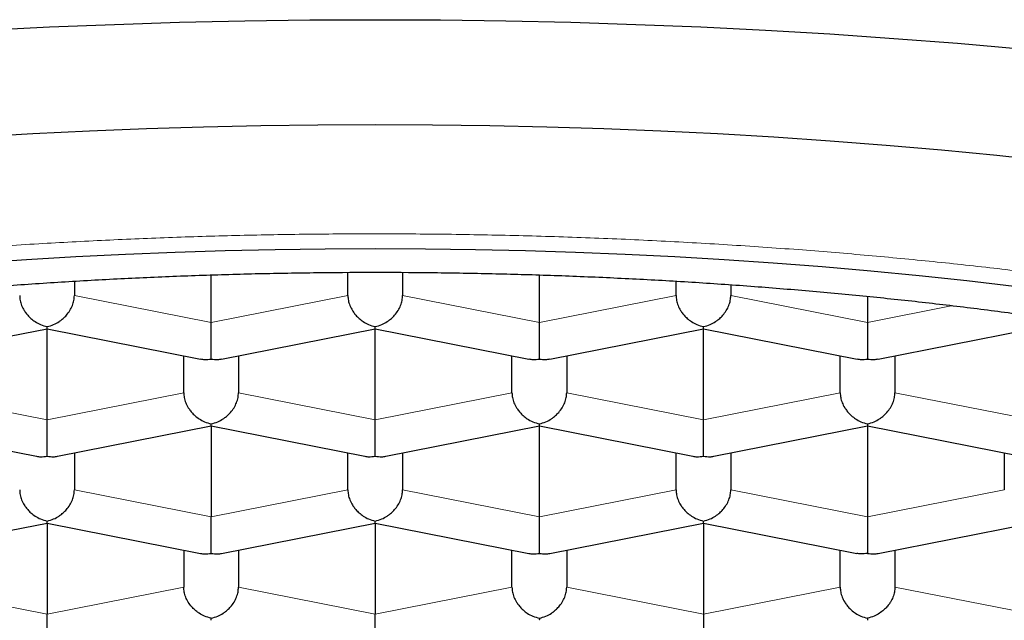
# Model space of a CAD drawing. Header units: millimetres. Extents: x 8 to 701, y 12 to 648.
# Tile 190 of 205: x 329.17 to 333.67, y 588.93 to 591.67. Entities that reach past the tile are written whole.
import ezdxf

# ---------------------------------------------------------------- set-up
doc = ezdxf.new("R2010")
doc.units = ezdxf.units.MM

msp = doc.modelspace()

# ---------------------------------------------------------------- linework, layer by layer
at = {"color": 7, "linetype": 'Continuous', "lineweight": 30}
for p, q in [((330.0485, 590.2865), (330.0485, 590.5038)), ((330.6735, 590.4099), (330.6735, 590.5154)), ((330.9235, 590.5154), (330.9235, 590.4099)), ((331.5485, 590.2865), (331.5485, 590.5039)), ((329.4235, 590.4755), (329.4235, 590.4099)), ((332.1735, 590.4099), (332.1735, 590.4753)), ((332.4235, 590.4591), (332.4235, 590.4099)), ((333.0485, 590.4057), (333.0485, 590.2865)), ((328.5966, 590.1192), (329.2988, 590.2578)), ((329.2985, 589.8422), (329.2985, 590.2578)), ((329.2986, 590.2578), (330.0004, 590.1192)), ((330.0966, 590.1192), (330.7988, 590.2578)), ((330.7985, 589.8422), (330.7985, 590.2578)), ((330.7986, 590.2578), (331.5004, 590.1192)), ((331.5966, 590.1192), (332.2988, 590.2578)), ((332.2985, 589.8422), (332.2985, 590.2578)), ((332.2986, 590.2578), (333.0004, 590.1192)), ((333.0966, 590.1192), (333.7984, 590.2578)), ((329.9235, 589.9656), (329.9235, 590.1344)), ((330.1735, 590.1344), (330.1735, 589.9656)), ((331.4235, 589.9656), (331.4235, 590.1344)), ((331.6735, 590.1344), (331.6735, 589.9656)), ((332.9235, 589.9656), (332.9235, 590.1344)), ((333.1735, 590.1344), (333.1735, 589.9656)), ((328.5486, 589.8135), (329.2504, 589.6749)), ((329.3466, 589.6749), (330.0488, 589.8135)), ((330.0485, 589.8135), (330.0485, 589.3979)), ((330.0486, 589.8135), (330.7504, 589.6749)), ((330.8466, 589.6749), (331.5488, 589.8135)), ((331.5485, 589.3979), (331.5485, 589.8135)), ((331.5486, 589.8135), (332.2504, 589.6749)), ((332.3466, 589.6749), (333.0484, 589.8135)), ((333.0482, 589.8135), (333.7504, 589.6749)), ((333.0485, 589.8135), (333.0485, 589.3979)), ((329.4235, 589.6901), (329.4235, 589.5213)), ((330.6735, 589.5213), (330.6735, 589.6901)), ((330.9235, 589.6901), (330.9235, 589.5213)), ((332.1735, 589.5213), (332.1735, 589.6901)), ((332.4235, 589.6901), (332.4235, 589.5213)), ((333.6735, 589.6901), (333.6735, 589.5213)), ((328.5971, 589.2307), (329.2988, 589.3693)), ((329.2985, 589.3692), (329.2985, 588.9536)), ((329.2986, 589.3692), (330.0004, 589.2306)), ((330.0966, 589.2306), (330.7988, 589.3693)), ((330.7985, 589.3692), (330.7985, 588.9536)), ((330.7986, 589.3692), (331.5004, 589.2306)), ((331.5966, 589.2306), (332.2988, 589.3693)), ((332.2985, 589.3692), (332.2985, 588.9536)), ((332.2986, 589.3692), (333, 589.2307)), ((333.0966, 589.2306), (333.7984, 589.3692)), ((329.9235, 589.2458), (329.9235, 589.077)), ((330.1735, 589.2458), (330.1735, 589.077)), ((331.4235, 589.077), (331.4235, 589.2458)), ((331.6735, 589.2458), (331.6735, 589.077)), ((332.9235, 589.077), (332.9235, 589.2458)), ((333.1735, 589.2458), (333.1735, 589.077))]:
    msp.add_line(p, q, dxfattribs=at)
at = {"color": 252, "linetype": 'Continuous', "lineweight": 0}
for p, q in [((330.0485, 590.2865), (329.4235, 590.4099)), ((330.0485, 590.2865), (330.6735, 590.4099)), ((331.5485, 590.2865), (330.9235, 590.4099)), ((331.5485, 590.2865), (332.1735, 590.4099)), ((332.4235, 590.4099), (333.0485, 590.2865)), ((333.4383, 590.3634), (333.0485, 590.2865)), ((328.6735, 589.9656), (329.2985, 589.8422)), ((329.2985, 589.8422), (329.9235, 589.9656)), ((330.7985, 589.8422), (330.1735, 589.9656)), ((330.7985, 589.8422), (331.4235, 589.9656)), ((332.2985, 589.8422), (331.6735, 589.9656)), ((332.2985, 589.8422), (332.9235, 589.9656)), ((333.1735, 589.9656), (333.7985, 589.8422)), ((329.4235, 589.5213), (330.0485, 589.3979)), ((330.6735, 589.5213), (330.0485, 589.3979)), ((331.5485, 589.3979), (330.9235, 589.5213)), ((331.5485, 589.3979), (332.1735, 589.5213)), ((332.4235, 589.5213), (333.0485, 589.3979)), ((333.6735, 589.5213), (333.0485, 589.3979)), ((328.6735, 589.077), (329.2985, 588.9536)), ((329.2985, 588.9536), (329.9235, 589.077)), ((330.1735, 589.077), (330.7985, 588.9536)), ((331.4235, 589.077), (330.7985, 588.9536)), ((331.6735, 589.077), (332.2985, 588.9536)), ((332.9235, 589.077), (332.2985, 588.9536)), ((333.7985, 588.9536), (333.1735, 589.077))]:
    msp.add_line(p, q, dxfattribs=at)
at = {"color": 7, "linetype": 'Continuous', "lineweight": 30, "flags": 128}
for points in [[(329.0152, 591.6225), (329.3105, 591.6372), (329.6069, 591.6492), (329.9041, 591.6585), (330.2019, 591.6652), (330.5001, 591.6692), (330.7985, 591.6705), (331.0969, 591.6692), (331.3952, 591.6652), (331.693, 591.6585), (331.9901, 591.6492), (332.2865, 591.6372), (332.5819, 591.6225), (332.876, 591.6052), (333.1687, 591.5853), (333.4598, 591.5628), (333.7491, 591.5377)], [(328.9762, 591.1344), (329.2342, 591.1496), (329.4933, 591.1624), (329.7532, 591.173), (330.0139, 591.1811), (330.2752, 591.187), (330.5368, 591.1905), (330.7985, 591.1917), (331.0603, 591.1905), (331.3219, 591.187), (331.5831, 591.1811), (331.8438, 591.173), (332.1038, 591.1624), (332.3629, 591.1496), (332.6209, 591.1344), (332.8776, 591.1169), (333.133, 591.0972), (333.3867, 591.0751), (333.6387, 591.0508), (333.8887, 591.0243)], [(333.7193, 590.4516), (333.5024, 590.4767), (333.2837, 590.5), (333.0632, 590.5212), (332.8412, 590.5405), (332.6177, 590.5578), (332.3931, 590.5731), (332.1673, 590.5864), (331.9406, 590.5976), (331.7131, 590.6068), (331.485, 590.614), (331.2565, 590.6191), (331.0276, 590.6222), (330.7985, 590.6232), (330.5695, 590.6222), (330.3406, 590.6191), (330.112, 590.614), (329.8839, 590.6068), (329.6564, 590.5976), (329.4297, 590.5864), (329.204, 590.5731), (328.9793, 590.5578)]]:
    msp.add_lwpolyline(points, dxfattribs=at)
at = {"color": 252, "linetype": 'Continuous', "lineweight": 0}
msp.add_open_spline([(321.8485, 587.6305), (321.8496, 587.668), (321.8519, 587.7427), (321.8705, 587.8547), (321.9003, 587.9663), (321.9424, 588.0776), (321.9964, 588.1884), (322.0609, 588.2964), (322.135, 588.4013), (322.218, 588.5031), (322.3112, 588.6039), (322.4147, 588.7036), (322.5306, 588.8042), (322.6592, 588.9052), (322.8011, 589.0063), (322.9537, 589.1055), (323.1169, 589.2028), (323.2906, 589.298), (323.4709, 589.3893), (323.6568, 589.4766), (323.8472, 589.5598), (324.046, 589.6407), (324.2532, 589.7192), (324.4726, 589.7969), (324.7045, 589.8734), (324.9487, 589.9482), (325.2007, 590.0199), (325.4604, 590.0884), (325.7276, 590.1537), (325.9965, 590.2144), (326.2659, 590.2707), (326.5351, 590.3227), (326.8094, 590.3714), (327.0888, 590.4169), (327.3786, 590.46), (327.6785, 590.5003), (327.988, 590.5375), (328.301, 590.5708), (328.6176, 590.6001), (328.9375, 590.6255), (329.2538, 590.6465), (329.5656, 590.6632), (329.8724, 590.676), (330.1803, 590.6851), (330.4892, 590.6906), (330.805, 590.6924), (331.1269, 590.6904), (331.4543, 590.6842), (331.7806, 590.674), (332.1058, 590.6596), (332.4296, 590.6411), (332.7451, 590.619), (333.0519, 590.5936), (333.3494, 590.5652), (333.644, 590.5333), (333.9356, 590.4979), (334.2295, 590.4582), (334.5248, 590.4142), (334.8204, 590.3657), (335.1104, 590.3135), (335.3948, 590.2576), (335.6735, 590.1982), (335.9405, 590.1365), (336.1957, 590.073), (336.439, 590.0078), (336.6756, 589.9398), (336.9055, 589.869), (337.1328, 589.794), (337.3565, 589.7147), (337.5754, 589.6312), (337.7851, 589.545), (337.9854, 589.4563), (338.1763, 589.3649), (338.354, 589.273), (338.5186, 589.1809), (338.6705, 589.0889), (338.8129, 588.9951), (338.9459, 588.8995), (339.0717, 588.8004), (339.1894, 588.6979), (339.298, 588.5921), (339.3951, 588.485), (339.4807, 588.3767), (339.5547, 588.2672), (339.6158, 588.159), (339.6646, 588.0524), (339.702, 587.9476), (339.7285, 587.8423), (339.7452, 587.7365), (339.7474, 587.6659), (339.7485, 587.6305)], degree=3, knots=[0, 0, 0, 0, 0.011676, 0.02333, 0.034978, 0.046636, 0.058319, 0.070013, 0.08101, 0.091995, 0.10298, 0.113979, 0.125005, 0.136686, 0.148342, 0.15999, 0.171644, 0.18332, 0.19501, 0.206006, 0.216989, 0.227971, 0.238966, 0.249988, 0.261666, 0.273322, 0.28497, 0.296627, 0.308308, 0.320003, 0.331002, 0.341988, 0.352975, 0.363976, 0.375004, 0.386689, 0.398349, 0.41, 0.421657, 0.433337, 0.44503, 0.456029, 0.467013, 0.477997, 0.488993, 0.500014, 0.51169, 0.523343, 0.534989, 0.546644, 0.558322, 0.570011, 0.581005, 0.591987, 0.60297, 0.613969, 0.624995, 0.636674, 0.64833, 0.659979, 0.671635, 0.683315, 0.695009, 0.706008, 0.716993, 0.727978, 0.738974, 0.749995, 0.761679, 0.773336, 0.784984, 0.796638, 0.808313, 0.820004, 0.831001, 0.841985, 0.85297, 0.863967, 0.874991, 0.886667, 0.898323, 0.909973, 0.921635, 0.933323, 0.94501, 0.955999, 0.966979, 0.977964, 0.988967, 1, 1, 1, 1], dxfattribs=at)
at = {"color": 7, "linetype": 'Continuous', "lineweight": 30}
for points, knots in [([(322.7735, 587.7715), (322.7743, 587.8011), (322.776, 587.8604), (322.7891, 587.9492), (322.81, 588.0378), (322.8394, 588.1261), (322.8771, 588.2141), (322.9232, 588.3015), (322.9775, 588.3885), (323.0401, 588.4748), (323.1107, 588.5603), (323.1901, 588.6458), (323.2785, 588.7311), (323.3761, 588.8162), (323.4818, 588.9001), (323.5957, 588.9828), (323.7174, 589.064), (323.847, 589.1439), (323.9843, 589.2222), (324.1291, 589.2989), (324.2812, 589.3739), (324.4421, 589.4479), (324.6118, 589.5206), (324.7904, 589.592), (324.9761, 589.6613), (325.1685, 589.7283), (325.3656, 589.7925), (325.567, 589.8537), (325.7723, 589.912), (325.9832, 589.968), (326.1994, 590.0216), (326.4227, 590.0731), (326.6532, 590.1225), (326.8908, 590.1696), (327.1331, 590.2139), (327.3795, 590.2554), (327.6276, 590.2935), (327.8768, 590.3285), (328.127, 590.3602), (328.3802, 590.3892), (328.6361, 590.4152), (328.8967, 590.4385), (329.162, 590.459), (329.4318, 590.4766), (329.7033, 590.491), (329.976, 590.5022), (330.247, 590.5101), (330.5161, 590.5149), (330.7829, 590.5166), (331.0499, 590.5152), (331.3165, 590.5109), (331.585, 590.5034), (331.8552, 590.4927), (332.1269, 590.4788), (332.397, 590.4617), (332.6652, 590.4414), (332.9287, 590.4182), (333.1871, 590.3923), (333.4406, 590.3637), (333.6912, 590.3322), (333.9386, 590.2979), (334.1847, 590.2605), (334.4294, 590.2199), (334.6722, 590.1759), (334.9105, 590.1292), (335.144, 590.0797), (335.3701, 590.028), (335.5889, 589.9743), (335.8004, 589.9185), (336.0064, 589.8604), (336.2066, 589.8001), (336.4027, 589.7369), (336.5942, 589.6708), (336.7808, 589.6018), (336.9604, 589.5307), (337.1328, 589.4575), (337.2962, 589.3832), (337.4506, 589.3076), (337.5963, 589.2311), (337.7345, 589.153), (337.865, 589.0733), (337.9888, 588.9915), (338.1055, 588.9075), (338.2149, 588.8213), (338.3156, 588.7339), (338.4075, 588.6454), (338.4918, 588.5544), (338.5678, 588.4611), (338.6351, 588.3655), (338.6923, 588.269), (338.7397, 588.1713), (338.777, 588.0724), (338.8037, 587.9723), (338.8204, 587.872), (338.8225, 587.805), (338.8235, 587.7715)], [0, 0, 0, 0, 0.0103035, 0.0206151, 0.0309295, 0.0412411, 0.0515446, 0.0618481, 0.0721597, 0.082474, 0.0927856, 0.1030891, 0.1136757, 0.124271, 0.1348692, 0.1454645, 0.156051, 0.1666301, 0.177218, 0.1878088, 0.1983967, 0.2089758, 0.219862, 0.2307579, 0.2416569, 0.2525527, 0.2634389, 0.274018, 0.2846059, 0.2951967, 0.3057846, 0.3163637, 0.3272499, 0.3381458, 0.3490448, 0.3599406, 0.3708268, 0.3814059, 0.3919938, 0.4025846, 0.4131725, 0.4237516, 0.4346378, 0.4455336, 0.4564327, 0.4673285, 0.4782147, 0.4887938, 0.4993817, 0.5099725, 0.5205604, 0.5311395, 0.5420257, 0.5529215, 0.5638206, 0.5747164, 0.5856026, 0.5961817, 0.6067696, 0.6173604, 0.6279483, 0.6385274, 0.6494136, 0.6603094, 0.6712084, 0.6821043, 0.6929905, 0.7035696, 0.7141575, 0.7247483, 0.7353362, 0.7459153, 0.7568015, 0.7676973, 0.7785963, 0.7894922, 0.8003784, 0.8109575, 0.8215454, 0.8321362, 0.8427241, 0.8533032, 0.8641894, 0.8750852, 0.8859842, 0.8968801, 0.9077663, 0.9191702, 0.9305815, 0.9419928, 0.9533967, 0.9650436, 0.9766983, 0.9883531, 1, 1, 1, 1]), ([(329.1735, 590.4099), (329.174, 590.4024), (329.1748, 590.3871), (329.182, 590.3637), (329.1909, 590.346), (329.1989, 590.3338), (329.2042, 590.3265), (329.2124, 590.3167), (329.2252, 590.3039), (329.2445, 590.289), (329.2696, 590.2753), (329.2884, 590.2704), (329.2985, 590.2677)], [0, 0, 0, 0, 0.111298, 0.227117, 0.348661, 0.390702, 0.433531, 0.477182, 0.573703, 0.692933, 0.835009, 1, 1, 1, 1]), ([(329.2985, 590.2677), (329.3086, 590.2704), (329.3275, 590.2753), (329.3492, 590.2872), (329.3636, 590.2975), (329.3726, 590.305), (329.3802, 590.3123), (329.3909, 590.3237), (329.4034, 590.3405), (329.415, 590.3637), (329.4222, 590.3871), (329.4231, 590.4024), (329.4235, 590.4099)], [0, 0, 0, 0, 0.16497, 0.307043, 0.369569, 0.426389, 0.477525, 0.523007, 0.65131, 0.772854, 0.888682, 1, 1, 1, 1]), ([(330.6735, 590.4099), (330.674, 590.4024), (330.6748, 590.3871), (330.682, 590.3637), (330.6909, 590.346), (330.6989, 590.3338), (330.7042, 590.3265), (330.7124, 590.3167), (330.7252, 590.3039), (330.7445, 590.289), (330.7696, 590.2753), (330.7884, 590.2704), (330.7985, 590.2677)], [0, 0, 0, 0, 0.1112981, 0.2271171, 0.3486611, 0.390702, 0.4335313, 0.4771817, 0.573703, 0.6929329, 0.8350093, 1, 1, 1, 1]), ([(330.7985, 590.2677), (330.8086, 590.2704), (330.8275, 590.2753), (330.8492, 590.2872), (330.8636, 590.2975), (330.8726, 590.305), (330.8802, 590.3123), (330.8909, 590.3237), (330.9034, 590.3405), (330.915, 590.3637), (330.9222, 590.3871), (330.9231, 590.4024), (330.9235, 590.4099)], [0, 0, 0, 0, 0.16497, 0.307043, 0.369569, 0.426389, 0.477525, 0.523007, 0.65131, 0.772854, 0.888682, 1, 1, 1, 1]), ([(332.1735, 590.4099), (332.174, 590.4024), (332.1748, 590.3871), (332.182, 590.3637), (332.1909, 590.346), (332.1989, 590.3338), (332.2042, 590.3265), (332.2124, 590.3167), (332.2252, 590.3039), (332.2445, 590.289), (332.2696, 590.2753), (332.2884, 590.2704), (332.2985, 590.2677)], [0, 0, 0, 0, 0.111298, 0.227117, 0.348661, 0.390702, 0.433531, 0.477182, 0.573703, 0.692933, 0.835009, 1, 1, 1, 1]), ([(332.2985, 590.2677), (332.3086, 590.2704), (332.3275, 590.2753), (332.3492, 590.2872), (332.3636, 590.2975), (332.3726, 590.305), (332.3802, 590.3123), (332.3909, 590.3237), (332.4034, 590.3405), (332.415, 590.3637), (332.4222, 590.3871), (332.4231, 590.4024), (332.4235, 590.4099)], [0, 0, 0, 0, 0.16497, 0.307043, 0.369569, 0.426389, 0.477525, 0.523007, 0.65131, 0.772854, 0.888682, 1, 1, 1, 1]), ([(329.2987, 590.2584), (329.2987, 590.2584), (329.2987, 590.2585), (329.2986, 590.2642), (329.2985, 590.2677)], [0, 0, 0, 0, 0.385613, 1, 1, 1, 1]), ([(330.0485, 590.1196), (330.0486, 590.1243), (330.0487, 590.1329), (330.0488, 590.1492), (330.0487, 590.1623), (330.0487, 590.1715), (330.0486, 590.1803), (330.0485, 590.1939), (330.0486, 590.2132), (330.0486, 590.2386), (330.0486, 590.2635), (330.0485, 590.2789), (330.0485, 590.2865)], [0, 0, 0, 0, 0.16497, 0.307043, 0.369569, 0.426389, 0.477525, 0.523007, 0.65131, 0.772854, 0.888682, 1, 1, 1, 1]), ([(330.7987, 590.2584), (330.7987, 590.2584), (330.7987, 590.2585), (330.7986, 590.2642), (330.7985, 590.2677)], [0, 0, 0, 0, 0.385613, 1, 1, 1, 1]), ([(331.5485, 590.1196), (331.5486, 590.1243), (331.5487, 590.1329), (331.5488, 590.1492), (331.5487, 590.1623), (331.5487, 590.1715), (331.5486, 590.1803), (331.5485, 590.1939), (331.5486, 590.2132), (331.5486, 590.2386), (331.5486, 590.2635), (331.5485, 590.2789), (331.5485, 590.2865)], [0, 0, 0, 0, 0.16497, 0.307043, 0.369569, 0.426389, 0.477525, 0.523007, 0.65131, 0.772854, 0.888682, 1, 1, 1, 1]), ([(332.2987, 590.2584), (332.2987, 590.2584), (332.2987, 590.2585), (332.2986, 590.2642), (332.2985, 590.2677)], [0, 0, 0, 0, 0.3881897, 1, 1, 1, 1]), ([(333.0485, 590.2865), (333.0485, 590.2789), (333.0485, 590.2635), (333.0484, 590.2386), (333.0485, 590.2192), (333.0485, 590.2054), (333.0485, 590.1971), (333.0485, 590.1856), (333.0484, 590.1703), (333.0482, 590.1516), (333.0484, 590.1329), (333.0485, 590.1243), (333.0485, 590.1196)], [0, 0, 0, 0, 0.111298, 0.227117, 0.348661, 0.390702, 0.433531, 0.477182, 0.573703, 0.692933, 0.835009, 1, 1, 1, 1]), ([(330.0005, 590.1197), (330.0065, 590.1186), (330.0219, 590.1156), (330.0384, 590.1181), (330.0485, 590.1196)], [0, 0, 0, 0, 0.385613, 1, 1, 1, 1]), ([(330.0485, 590.1196), (330.0586, 590.1181), (330.0751, 590.1156), (330.0906, 590.1186), (330.0965, 590.1197)], [0, 0, 0, 0, 0.614286, 1, 1, 1, 1]), ([(331.5005, 590.1197), (331.5065, 590.1186), (331.5219, 590.1156), (331.5384, 590.1181), (331.5485, 590.1196)], [0, 0, 0, 0, 0.385613, 1, 1, 1, 1]), ([(331.5485, 590.1196), (331.5586, 590.1181), (331.5751, 590.1156), (331.5906, 590.1186), (331.5965, 590.1197)], [0, 0, 0, 0, 0.614286, 1, 1, 1, 1]), ([(333.0005, 590.1197), (333.0065, 590.1186), (333.0219, 590.1156), (333.0384, 590.1181), (333.0485, 590.1196)], [0, 0, 0, 0, 0.385613, 1, 1, 1, 1]), ([(333.0485, 590.1196), (333.0586, 590.1181), (333.0751, 590.1156), (333.0906, 590.1186), (333.0965, 590.1197)], [0, 0, 0, 0, 0.614286, 1, 1, 1, 1]), ([(329.9235, 589.9656), (329.924, 589.9581), (329.9248, 589.9429), (329.932, 589.9194), (329.9409, 589.9017), (329.9489, 589.8895), (329.9542, 589.8822), (329.9624, 589.8724), (329.9752, 589.8596), (329.9945, 589.8447), (330.0196, 589.831), (330.0384, 589.8261), (330.0485, 589.8234)], [0, 0, 0, 0, 0.111298, 0.227117, 0.348661, 0.390702, 0.433531, 0.477182, 0.573703, 0.692933, 0.835009, 1, 1, 1, 1]), ([(330.0485, 589.8234), (330.0586, 589.8261), (330.0775, 589.831), (330.0992, 589.8429), (330.1136, 589.8532), (330.1226, 589.8607), (330.1302, 589.868), (330.1409, 589.8794), (330.1534, 589.8962), (330.165, 589.9194), (330.1722, 589.9428), (330.1731, 589.9581), (330.1735, 589.9656)], [0, 0, 0, 0, 0.1649701, 0.3070432, 0.3695691, 0.4263891, 0.4775248, 0.5230066, 0.6513096, 0.7728537, 0.8886823, 1, 1, 1, 1]), ([(331.4235, 589.9656), (331.424, 589.9581), (331.4248, 589.9429), (331.432, 589.9194), (331.4409, 589.9017), (331.4489, 589.8895), (331.4542, 589.8822), (331.4624, 589.8724), (331.4752, 589.8596), (331.4945, 589.8447), (331.5196, 589.831), (331.5384, 589.8261), (331.5485, 589.8234)], [0, 0, 0, 0, 0.111298, 0.227117, 0.348661, 0.390702, 0.433531, 0.477182, 0.573703, 0.692933, 0.835009, 1, 1, 1, 1]), ([(331.5485, 589.8234), (331.5586, 589.8261), (331.5775, 589.831), (331.5992, 589.8429), (331.6136, 589.8532), (331.6226, 589.8607), (331.6302, 589.868), (331.6409, 589.8794), (331.6534, 589.8962), (331.665, 589.9194), (331.6722, 589.9428), (331.6731, 589.9581), (331.6735, 589.9656)], [0, 0, 0, 0, 0.16497, 0.307043, 0.369569, 0.426389, 0.477525, 0.523007, 0.65131, 0.772854, 0.888682, 1, 1, 1, 1]), ([(332.9235, 589.9656), (332.924, 589.9581), (332.9248, 589.9429), (332.932, 589.9194), (332.9409, 589.9017), (332.9489, 589.8895), (332.9542, 589.8822), (332.9624, 589.8724), (332.9752, 589.8596), (332.9945, 589.8447), (333.0196, 589.831), (333.0384, 589.8261), (333.0485, 589.8234)], [0, 0, 0, 0, 0.111298, 0.227117, 0.348661, 0.390702, 0.433531, 0.477182, 0.573703, 0.692933, 0.835009, 1, 1, 1, 1]), ([(333.0485, 589.8234), (333.0586, 589.8261), (333.0775, 589.831), (333.0992, 589.8429), (333.1136, 589.8532), (333.1226, 589.8607), (333.1302, 589.868), (333.1409, 589.8794), (333.1534, 589.8962), (333.165, 589.9194), (333.1722, 589.9428), (333.1731, 589.9581), (333.1735, 589.9656)], [0, 0, 0, 0, 0.1649701, 0.3070432, 0.3695691, 0.4263891, 0.4775248, 0.5230066, 0.6513096, 0.7728537, 0.8886823, 1, 1, 1, 1]), ([(329.2985, 589.6753), (329.2986, 589.68), (329.2987, 589.6886), (329.2988, 589.7049), (329.2987, 589.718), (329.2987, 589.7272), (329.2986, 589.736), (329.2985, 589.7496), (329.2986, 589.7689), (329.2986, 589.7943), (329.2986, 589.8192), (329.2985, 589.8346), (329.2985, 589.8422)], [0, 0, 0, 0, 0.16497, 0.307043, 0.369569, 0.426389, 0.477525, 0.523007, 0.65131, 0.772854, 0.888682, 1, 1, 1, 1]), ([(330.0487, 589.8141), (330.0487, 589.8141), (330.0487, 589.8142), (330.0486, 589.8199), (330.0485, 589.8234)], [0, 0, 0, 0, 0.3881897, 1, 1, 1, 1]), ([(330.7985, 589.6753), (330.7986, 589.68), (330.7987, 589.6886), (330.7988, 589.7049), (330.7987, 589.718), (330.7987, 589.7272), (330.7986, 589.736), (330.7985, 589.7496), (330.7986, 589.7689), (330.7986, 589.7943), (330.7986, 589.8192), (330.7985, 589.8346), (330.7985, 589.8422)], [0, 0, 0, 0, 0.16497, 0.307043, 0.369569, 0.426389, 0.477525, 0.523007, 0.65131, 0.772854, 0.888682, 1, 1, 1, 1]), ([(331.5487, 589.8141), (331.5487, 589.8141), (331.5487, 589.8142), (331.5486, 589.8199), (331.5485, 589.8234)], [0, 0, 0, 0, 0.3881897, 1, 1, 1, 1]), ([(332.2985, 589.6753), (332.2986, 589.68), (332.2987, 589.6886), (332.2988, 589.7049), (332.2987, 589.718), (332.2987, 589.7272), (332.2986, 589.736), (332.2985, 589.7496), (332.2986, 589.7689), (332.2986, 589.7943), (332.2986, 589.8192), (332.2985, 589.8346), (332.2985, 589.8422)], [0, 0, 0, 0, 0.16497, 0.307043, 0.369569, 0.426389, 0.477525, 0.523007, 0.65131, 0.772854, 0.888682, 1, 1, 1, 1]), ([(333.0485, 589.8234), (333.0485, 589.8199), (333.0484, 589.8142), (333.0483, 589.8141), (333.0483, 589.8141)], [0, 0, 0, 0, 0.614286, 1, 1, 1, 1]), ([(329.2505, 589.6754), (329.2565, 589.6743), (329.2719, 589.6713), (329.2884, 589.6738), (329.2985, 589.6753)], [0, 0, 0, 0, 0.385613, 1, 1, 1, 1]), ([(329.2985, 589.6753), (329.3086, 589.6738), (329.3251, 589.6713), (329.3406, 589.6743), (329.3465, 589.6754)], [0, 0, 0, 0, 0.614286, 1, 1, 1, 1]), ([(330.7505, 589.6754), (330.7565, 589.6743), (330.7719, 589.6713), (330.7884, 589.6738), (330.7985, 589.6753)], [0, 0, 0, 0, 0.385613, 1, 1, 1, 1]), ([(330.7985, 589.6753), (330.8086, 589.6738), (330.8251, 589.6713), (330.8406, 589.6743), (330.8465, 589.6754)], [0, 0, 0, 0, 0.614286, 1, 1, 1, 1]), ([(332.2505, 589.6754), (332.2565, 589.6743), (332.2719, 589.6713), (332.2884, 589.6738), (332.2985, 589.6753)], [0, 0, 0, 0, 0.385613, 1, 1, 1, 1]), ([(332.2985, 589.6753), (332.3086, 589.6738), (332.3251, 589.6713), (332.3406, 589.6743), (332.3465, 589.6754)], [0, 0, 0, 0, 0.6142862, 1, 1, 1, 1]), ([(329.1735, 589.5213), (329.174, 589.5138), (329.1748, 589.4986), (329.182, 589.4751), (329.1909, 589.4574), (329.1989, 589.4452), (329.2042, 589.438), (329.2124, 589.4281), (329.2252, 589.4153), (329.2445, 589.4004), (329.2696, 589.3867), (329.2884, 589.3818), (329.2985, 589.3791)], [0, 0, 0, 0, 0.111298, 0.227117, 0.348661, 0.390702, 0.433531, 0.477182, 0.573703, 0.692933, 0.835009, 1, 1, 1, 1]), ([(329.2985, 589.3791), (329.3086, 589.3818), (329.3275, 589.3867), (329.3492, 589.3986), (329.3636, 589.4089), (329.3726, 589.4164), (329.3802, 589.4237), (329.3909, 589.4352), (329.4034, 589.4519), (329.415, 589.4751), (329.4222, 589.4986), (329.4231, 589.5138), (329.4235, 589.5213)], [0, 0, 0, 0, 0.16497, 0.307043, 0.369569, 0.426389, 0.477525, 0.523007, 0.65131, 0.772854, 0.888682, 1, 1, 1, 1]), ([(330.6735, 589.5213), (330.674, 589.5138), (330.6748, 589.4986), (330.682, 589.4751), (330.6909, 589.4574), (330.6989, 589.4452), (330.7042, 589.438), (330.7124, 589.4281), (330.7252, 589.4153), (330.7445, 589.4004), (330.7696, 589.3867), (330.7884, 589.3818), (330.7985, 589.3791)], [0, 0, 0, 0, 0.111298, 0.227117, 0.348661, 0.390702, 0.433531, 0.477182, 0.573703, 0.692933, 0.835009, 1, 1, 1, 1]), ([(330.7985, 589.3791), (330.8086, 589.3818), (330.8275, 589.3867), (330.8492, 589.3986), (330.8636, 589.4089), (330.8726, 589.4164), (330.8802, 589.4237), (330.8909, 589.4352), (330.9034, 589.4519), (330.915, 589.4751), (330.9222, 589.4986), (330.9231, 589.5138), (330.9235, 589.5213)], [0, 0, 0, 0, 0.16497, 0.307043, 0.369569, 0.426389, 0.477525, 0.523007, 0.65131, 0.772854, 0.888682, 1, 1, 1, 1]), ([(332.1735, 589.5213), (332.174, 589.5138), (332.1748, 589.4986), (332.182, 589.4751), (332.1909, 589.4574), (332.1989, 589.4452), (332.2042, 589.438), (332.2124, 589.4281), (332.2252, 589.4153), (332.2445, 589.4004), (332.2696, 589.3867), (332.2884, 589.3818), (332.2985, 589.3791)], [0, 0, 0, 0, 0.1112981, 0.2271171, 0.3486611, 0.390702, 0.4335313, 0.4771817, 0.573703, 0.6929329, 0.8350093, 1, 1, 1, 1]), ([(332.2985, 589.3791), (332.3086, 589.3818), (332.3275, 589.3867), (332.3492, 589.3986), (332.3636, 589.4089), (332.3726, 589.4164), (332.3802, 589.4237), (332.3909, 589.4352), (332.4034, 589.4519), (332.415, 589.4751), (332.4222, 589.4986), (332.4231, 589.5138), (332.4235, 589.5213)], [0, 0, 0, 0, 0.16497, 0.307043, 0.369569, 0.426389, 0.477525, 0.523007, 0.65131, 0.772854, 0.888682, 1, 1, 1, 1]), ([(329.2987, 589.3698), (329.2987, 589.3698), (329.2987, 589.3699), (329.2986, 589.3756), (329.2985, 589.3791)], [0, 0, 0, 0, 0.38819, 1, 1, 1, 1]), ([(330.0485, 589.231), (330.0486, 589.2357), (330.0487, 589.2443), (330.0488, 589.2606), (330.0487, 589.2737), (330.0487, 589.2829), (330.0486, 589.2917), (330.0485, 589.3053), (330.0486, 589.3246), (330.0486, 589.35), (330.0486, 589.3749), (330.0485, 589.3903), (330.0485, 589.3979)], [0, 0, 0, 0, 0.16497, 0.307043, 0.369569, 0.426389, 0.477525, 0.523007, 0.65131, 0.772854, 0.888682, 1, 1, 1, 1]), ([(330.7987, 589.3698), (330.7987, 589.3698), (330.7987, 589.3699), (330.7986, 589.3756), (330.7985, 589.3791)], [0, 0, 0, 0, 0.3856134, 1, 1, 1, 1]), ([(331.5485, 589.231), (331.5486, 589.2357), (331.5487, 589.2443), (331.5488, 589.2606), (331.5487, 589.2737), (331.5487, 589.2829), (331.5486, 589.2917), (331.5485, 589.3053), (331.5486, 589.3246), (331.5486, 589.35), (331.5486, 589.3749), (331.5485, 589.3903), (331.5485, 589.3979)], [0, 0, 0, 0, 0.16497, 0.307043, 0.369569, 0.426389, 0.477525, 0.523007, 0.65131, 0.772854, 0.888682, 1, 1, 1, 1]), ([(332.2987, 589.3698), (332.2987, 589.3698), (332.2987, 589.3699), (332.2986, 589.3756), (332.2985, 589.3791)], [0, 0, 0, 0, 0.385613, 1, 1, 1, 1]), ([(333.0485, 589.3979), (333.0485, 589.3903), (333.0485, 589.3749), (333.0484, 589.35), (333.0485, 589.3306), (333.0485, 589.3168), (333.0485, 589.3085), (333.0485, 589.297), (333.0484, 589.2817), (333.0482, 589.263), (333.0484, 589.2443), (333.0485, 589.2357), (333.0485, 589.231)], [0, 0, 0, 0, 0.1112981, 0.2271171, 0.3486611, 0.390702, 0.4335313, 0.4771817, 0.573703, 0.6929329, 0.8350093, 1, 1, 1, 1]), ([(330.0005, 589.2311), (330.0065, 589.23), (330.0219, 589.227), (330.0384, 589.2295), (330.0485, 589.231)], [0, 0, 0, 0, 0.385613, 1, 1, 1, 1]), ([(330.0485, 589.231), (330.0586, 589.2295), (330.0751, 589.227), (330.0906, 589.23), (330.0965, 589.2311)], [0, 0, 0, 0, 0.6142862, 1, 1, 1, 1]), ([(331.5005, 589.2311), (331.5065, 589.23), (331.5219, 589.227), (331.5384, 589.2295), (331.5485, 589.231)], [0, 0, 0, 0, 0.385613, 1, 1, 1, 1]), ([(331.5485, 589.231), (331.5586, 589.2295), (331.5751, 589.227), (331.5906, 589.23), (331.5965, 589.2311)], [0, 0, 0, 0, 0.614286, 1, 1, 1, 1]), ([(333.0485, 589.231), (333.0384, 589.2296), (333.0217, 589.2271), (333.0061, 589.2301), (333.0001, 589.2313)], [0, 0, 0, 0, 0.611707, 1, 1, 1, 1]), ([(333.0485, 589.231), (333.0586, 589.2295), (333.0751, 589.227), (333.0906, 589.23), (333.0965, 589.2311)], [0, 0, 0, 0, 0.614286, 1, 1, 1, 1]), ([(330.0485, 588.9348), (330.0385, 588.9375), (330.0197, 588.9425), (329.9981, 588.9545), (329.9837, 588.9647), (329.9746, 588.9721), (329.9669, 588.9794), (329.9561, 588.9908), (329.9437, 589.0077), (329.9321, 589.0308), (329.9249, 589.0543), (329.924, 589.0695), (329.9235, 589.077)], [0, 0, 0, 0, 0.16497, 0.307043, 0.369569, 0.426389, 0.477525, 0.523007, 0.65131, 0.772854, 0.888682, 1, 1, 1, 1]), ([(330.0485, 588.9348), (330.0586, 588.9375), (330.0775, 588.9424), (330.0992, 588.9543), (330.1136, 588.9646), (330.1226, 588.9721), (330.1302, 588.9794), (330.1409, 588.9909), (330.1534, 589.0076), (330.165, 589.0308), (330.1722, 589.0543), (330.1731, 589.0695), (330.1735, 589.077)], [0, 0, 0, 0, 0.1649701, 0.3070432, 0.3695691, 0.4263891, 0.4775248, 0.5230066, 0.6513096, 0.7728537, 0.8886823, 1, 1, 1, 1]), ([(331.4235, 589.077), (331.424, 589.0695), (331.4248, 589.0543), (331.432, 589.0308), (331.4409, 589.0131), (331.4489, 589.0009), (331.4542, 588.9937), (331.4624, 588.9838), (331.4752, 588.971), (331.4945, 588.9561), (331.5196, 588.9424), (331.5384, 588.9375), (331.5485, 588.9348)], [0, 0, 0, 0, 0.111298, 0.227117, 0.348661, 0.390702, 0.433531, 0.477182, 0.573703, 0.692933, 0.835009, 1, 1, 1, 1]), ([(331.5485, 588.9348), (331.5586, 588.9375), (331.5775, 588.9424), (331.5992, 588.9543), (331.6136, 588.9646), (331.6226, 588.9721), (331.6302, 588.9794), (331.6409, 588.9909), (331.6534, 589.0076), (331.665, 589.0308), (331.6722, 589.0543), (331.6731, 589.0695), (331.6735, 589.077)], [0, 0, 0, 0, 0.16497, 0.307043, 0.369569, 0.426389, 0.477525, 0.523007, 0.65131, 0.772854, 0.888682, 1, 1, 1, 1]), ([(332.9235, 589.077), (332.924, 589.0695), (332.9248, 589.0543), (332.932, 589.0308), (332.9409, 589.0131), (332.9489, 589.0009), (332.9542, 588.9937), (332.9624, 588.9838), (332.9752, 588.971), (332.9945, 588.9561), (333.0196, 588.9424), (333.0384, 588.9375), (333.0485, 588.9348)], [0, 0, 0, 0, 0.111298, 0.227117, 0.348661, 0.390702, 0.433531, 0.477182, 0.573703, 0.692933, 0.835009, 1, 1, 1, 1]), ([(333.1735, 589.077), (333.1731, 589.0695), (333.1722, 589.0543), (333.1649, 589.0308), (333.1561, 589.0131), (333.1482, 589.0009), (333.1428, 588.9937), (333.1346, 588.9838), (333.1217, 588.9711), (333.1022, 588.9563), (333.0773, 588.9425), (333.0586, 588.9375), (333.0485, 588.9348)], [0, 0, 0, 0, 0.111298, 0.227117, 0.348661, 0.390702, 0.433531, 0.477182, 0.573703, 0.692933, 0.835009, 1, 1, 1, 1]), ([(329.2985, 588.7867), (329.2986, 588.7914), (329.2987, 588.8), (329.2988, 588.8163), (329.2987, 588.8294), (329.2987, 588.8386), (329.2986, 588.8474), (329.2985, 588.861), (329.2986, 588.8803), (329.2986, 588.9057), (329.2986, 588.9306), (329.2985, 588.946), (329.2985, 588.9536)], [0, 0, 0, 0, 0.16497, 0.307043, 0.369569, 0.426389, 0.477525, 0.523007, 0.65131, 0.772854, 0.888682, 1, 1, 1, 1]), ([(330.0487, 588.9255), (330.0487, 588.9255), (330.0487, 588.9256), (330.0486, 588.9313), (330.0485, 588.9348)], [0, 0, 0, 0, 0.3856134, 1, 1, 1, 1]), ([(330.7985, 588.7867), (330.7986, 588.7914), (330.7987, 588.8), (330.7988, 588.8163), (330.7987, 588.8294), (330.7987, 588.8386), (330.7986, 588.8474), (330.7985, 588.861), (330.7986, 588.8803), (330.7986, 588.9057), (330.7986, 588.9306), (330.7985, 588.946), (330.7985, 588.9536)], [0, 0, 0, 0, 0.1649701, 0.3070432, 0.3695691, 0.4263891, 0.4775248, 0.5230066, 0.6513096, 0.7728537, 0.8886823, 1, 1, 1, 1]), ([(331.5485, 588.9348), (331.5485, 588.9313), (331.5484, 588.9256), (331.5483, 588.9255), (331.5483, 588.9255)], [0, 0, 0, 0, 0.614286, 1, 1, 1, 1]), ([(332.2985, 588.9536), (332.2985, 588.946), (332.2985, 588.9306), (332.2984, 588.9057), (332.2985, 588.8863), (332.2985, 588.8725), (332.2985, 588.8642), (332.2985, 588.8527), (332.2984, 588.8374), (332.2982, 588.8187), (332.2984, 588.8), (332.2985, 588.7914), (332.2985, 588.7867)], [0, 0, 0, 0, 0.111298, 0.227117, 0.348661, 0.390702, 0.433531, 0.477182, 0.573703, 0.692933, 0.835009, 1, 1, 1, 1]), ([(333.0485, 588.9348), (333.0485, 588.9313), (333.0484, 588.9256), (333.0483, 588.9255), (333.0483, 588.9255)], [0, 0, 0, 0, 0.614286, 1, 1, 1, 1])]:
    msp.add_open_spline(points, degree=3, knots=knots, dxfattribs=at)

doc.saveas('drawing.dxf')
